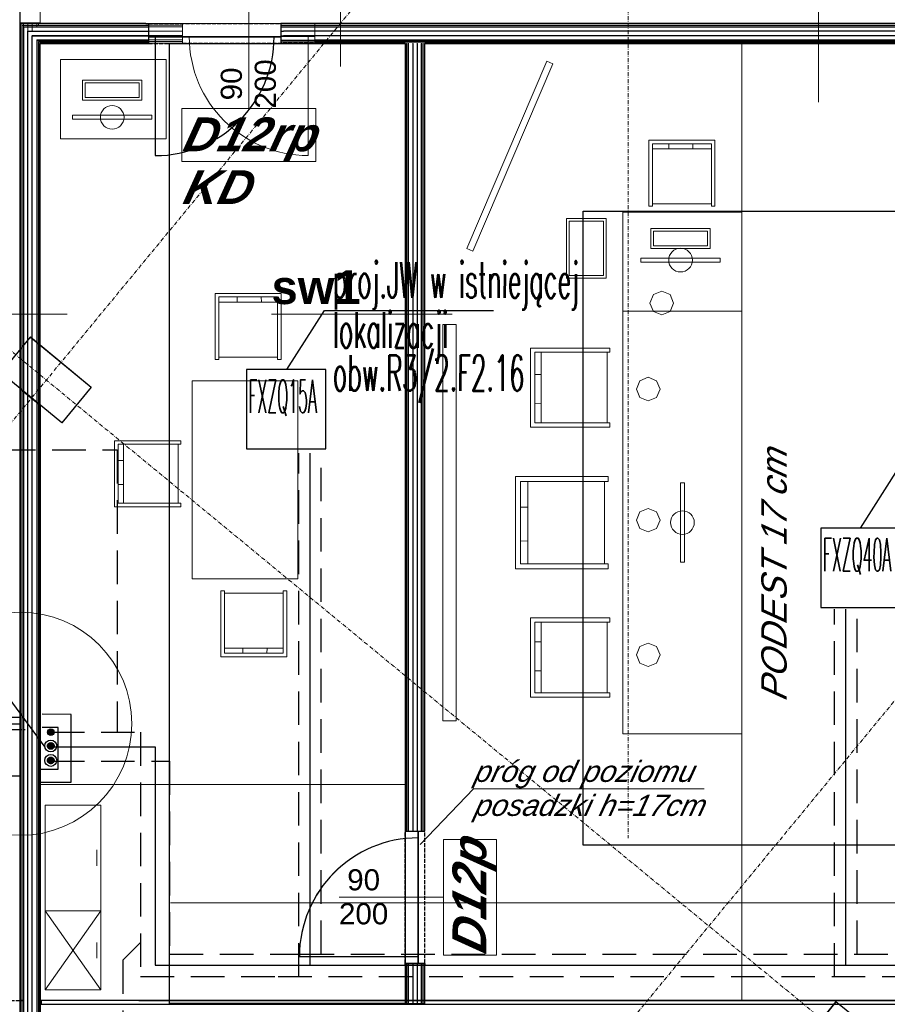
# Model space of a CAD drawing. Header units: millimetres. Extents: x -8642 to 28269, y -6609 to 3701.
# Tile 234 of 256: x 8179 to 8836, y -2243 to -1497. Entities that reach past the tile are written whole.
import ezdxf
from ezdxf.enums import TextEntityAlignment as Align

# ---------------------------------------------------------------- set-up
doc = ezdxf.new("R2010")
doc.units = ezdxf.units.MM
doc.header["$LTSCALE"] = 1000
doc.header["$MEASUREMENT"] = 0
for name, pattern in [('DASHED', [19.05, 12.7, -6.35]), ('rzut 1 pietra$0$ArchiTECH.PC 1. Line Type', [0.004, 0.003, -0.001]), ('rzut 1 pietra$0$ArchiTECH.PC 5. Line Type', [0.0053, 0.003, -0.001, 0.0003, -0.001]), ('rzut 1 pietra$0$ArchiTECH.PC Solid Line Type', [0]), ('SUFIT_1 PIETRO$0$ArchiTECH.PC 1. Line Type', [0.004, 0.003, -0.001]), ('SUFIT_1 PIETRO$0$ArchiTECH.PC Solid Line Type', [0])]:
    doc.linetypes.add(name, pattern=pattern)
doc.layers.get('0').update_dxf_attribs({"lineweight": 25})
for name, color, linetype, lineweight in [('_Etap_2_klimatyzator_w starej_lokalizacji', 1, 'Continuous', 30), ('_Etap_2_opis', 7, 'Continuous', 30), ('_Numer_jednostki', 11, 'Continuous', 30), ('IS_ARCH', 254, 'Continuous', 18), ('IS_FREON_GAZ', 254, 'DASHED', 30)]:
    doc.layers.add(name, color=color, linetype=linetype, lineweight=lineweight)
for name, color, linetype in [('IS_HC_IZOLACJA', 254, 'Continuous'), ('IS_UWAGI', 254, 'Continuous'), ('IS_WK_KAN_SKROPLINY', 254, 'DASHED'), ('SUFIT_1 PIETRO$0$ELEM KONSTRUKCJI - inwent', 254, 'Continuous'), ('SUFIT_1 PIETRO$0$Kalka 1', 254, 'Continuous'), ('SUFIT_1 PIETRO$0$sciany projektowane', 254, 'Continuous'), ('SUFIT_1 PIETRO$0$TYP SUFITÓW_NOWYCH', 254, 'Continuous')]:
    doc.layers.add(name, color=color, linetype=linetype)
doc.styles.add('romans1', font='simplex.shx', dxfattribs={"width": 0.8})
doc.styles.add('rzut 1 pietra$0$ArchiTECHStyle1', font='arial.ttf', dxfattribs={"height": 0.16})
doc.styles.add('rzut 1 pietra$0$ArchiTECHStyle2', font='ariali.ttf', dxfattribs={"oblique": 15, "height": 0.16})
doc.styles.add('rzut 1 pietra$0$ArchiTECHStyle3', font='arialbd.ttf', dxfattribs={"height": 0.192})
doc.styles.add('rzut 1 pietra$0$ArchiTECHStyle4', font='arialbi.ttf', dxfattribs={"oblique": 15, "height": 0.256})

# ---------------------------------------------------------------- blocks, each defined once
blk = doc.blocks.new('jw_FXZQ40A')
blk.add_lwpolyline([(0, 0), (60, 0), (60, 60), (0, 60)], close=True)
at = {"color": 7, "style": 'romans1', "width": 0.35}
blk.add_text('FXZQ40A', height=25, rotation=359.91893, dxfattribs=at).set_placement((1.49, 27.37))
blk = doc.blocks.new('jw_FXZQ15A')
blk.add_lwpolyline([(0, 0), (60, 0), (60, 60), (0, 60)], close=True)
at = {"color": 7, "style": 'romans1', "width": 0.35}
blk.add_text('FXZQ15A', height=25, rotation=359.91893, dxfattribs=at).set_placement((1.49, 27.37))

msp = doc.modelspace()

# ---------------------------------------------------------------- hatches: boundary and pattern name
at = {"layer": 'IS_FREON_GAZ', "ltscale": 5}
msp.add_hatch(color=256, dxfattribs=at).paths.add_polyline_path([(8205.4, -2047.46, 1), (8200.4, -2047.46, 1)])
at = {"layer": 'IS_FREON_GAZ', "ltscale": 0.02}
msp.add_hatch(color=256, dxfattribs=at).paths.add_polyline_path([(8205.39, -2058.41, 1), (8200.39, -2058.41, 1)])
at = {"layer": 'IS_WK_KAN_SKROPLINY', "linetype": 'ByBlock', "lineweight": 30, "ltscale": 3}
msp.add_hatch(color=256, dxfattribs=at).paths.add_polyline_path([(8205.4, -2037, 1), (8200.4, -2037, 1)])

# ---------------------------------------------------------------- linework, layer by layer
at = {"layer": '_Etap_2_opis'}
for p, q in [((8381.69, -1762.5), (8410.12, -1717.69)), ((8410.12, -1717.69), (8538.01, -1717.69)), ((8816.02, -1882.5), (8844.46, -1837.69))]:
    msp.add_line(p, q, dxfattribs=at)
at = {"layer": '_Numer_jednostki'}
msp.add_lwpolyline([(7998.17, -1922.59), (8105.72, -1922.59), (8198.49, -2048.38)], dxfattribs=at)
at = {"layer": 'IS_ARCH', "linetype": 'rzut 1 pietra$0$ArchiTECH.PC 5. Line Type'}
for p, q in [((10526.69, 1052.74), (5662.01, -4848.77)), ((8640, 773.48), (8640, -2117.32)), ((11029.06, 640.28), (6163.57, -5262.21)), ((7732.73, -1385.55), (9925.19, -3192.82))]:
    msp.add_line(p, q, dxfattribs=at)
at = {"layer": 'IS_ARCH', "linetype": 'rzut 1 pietra$0$ArchiTECH.PC Solid Line Type'}
for p, q in [((8194.75, -1500), (8194.75, -1290)), ((8194.75, -1500), (8194.75, -1290)), ((8422.34, -1532.89), (8422.34, -1396.14)), ((8784.02, -1559.83), (8784.02, -1423.08)), ((8352.74, -1488.47), (8352.74, -1564.8)), ((8179.75, -1500), (8179.75, -1507.85)), ((8181, -1500), (8179.75, -1500)), ((8181, -1500), (8181, -1507.85)), ((8182.25, -1500), (8181, -1500)), ((8182.25, -1500), (8182.25, -1507.85)), ((8189.75, -1500), (8182.25, -1500)), ((8185.58, -1507.85), (8185.58, -1500)), ((8188.91, -1506.19), (8188.91, -1500)), ((8192.25, -1500), (8189.75, -1500)), ((8192.25, -1500), (8192.25, -1502.85)), ((8193.5, -1500), (8192.25, -1500)), ((8192.25, -1502.85), (8300.74, -1502.85)), ((8193.5, -1500), (8193.5, -1501.6)), ((8194.75, -1500), (8193.5, -1500)), ((8193.5, -1501.6), (8300.74, -1501.6)), ((8194.75, -1500.35), (8194.75, -1500)), ((8300.74, -1500.35), (8194.75, -1500.35)), ((8300.74, -1500.35), (8302.74, -1500.35)), ((8300.74, -1501.6), (8302.74, -1501.6)), ((8300.74, -1502.85), (8302.74, -1502.85)), ((8302.74, -1500.35), (8302.74, -1501.6)), ((8302.74, -1501.6), (8302.74, -1502.85)), ((8302.74, -1502.85), (8302.74, -1510.35)), ((8404.74, -1500.35), (8402.74, -1500.35)), ((8402.74, -1500.35), (8402.74, -1501.6)), ((8402.74, -1501.6), (8404.74, -1501.6)), ((8402.74, -1501.6), (8402.74, -1502.85)), ((8402.74, -1502.85), (8404.74, -1502.85)), ((8402.74, -1502.85), (8402.74, -1510.35)), ((9259.07, -1500.35), (8404.74, -1500.35)), ((8404.74, -1501.6), (9259.07, -1501.6)), ((8404.74, -1502.85), (9259.07, -1502.85)), ((8179.75, -1507.85), (8179.75, -2270)), ((8181, -1507.85), (8181, -2270)), ((8182.25, -1507.85), (8182.25, -2270)), ((8185.58, -2270), (8185.58, -1507.85)), ((8188.91, -1506.19), (8300.74, -1506.19)), ((8188.91, -2270), (8188.91, -1509.52)), ((8188.91, -1509.52), (8300.74, -1509.52)), ((8192.25, -1512.85), (8192.25, -2270)), ((8192.25, -1512.85), (8300.74, -1512.85)), ((8300.74, -1506.19), (8302.74, -1506.19)), ((8300.74, -1509.52), (8302.74, -1509.52)), ((8300.74, -1512.85), (8302.74, -1512.85)), ((8302.74, -1510.35), (8302.74, -1512.85)), ((8302.74, -1510.35), (8402.74, -1510.35)), ((8402.74, -1510.35), (8302.74, -1510.35)), ((8402.74, -1510.35), (8302.74, -1510.35)), ((8302.74, -1512.85), (8302.74, -1514.1)), ((8397.74, -1510.35), (8397.74, -1600.35)), ((8402.74, -1506.19), (8404.74, -1506.19)), ((8402.74, -1509.52), (8404.74, -1509.52)), ((8402.74, -1510.35), (8402.74, -1512.85)), ((8402.74, -1512.85), (8404.74, -1512.85)), ((8402.74, -1512.85), (8402.74, -1514.1)), ((9259.07, -1506.19), (8404.74, -1506.19)), ((9259.07, -1509.52), (8404.74, -1509.52)), ((8404.74, -1512.85), (9259.07, -1512.85)), ((8193.5, -1514.1), (8193.5, -2270)), ((8193.5, -1514.1), (8300.74, -1514.1)), ((8194.75, -2270), (8194.75, -1515.35)), ((8194.75, -1515.35), (8300.74, -1515.35)), ((8300.74, -1514.1), (8302.74, -1514.1)), ((8302.74, -1515.35), (8300.74, -1515.35)), ((8300.74, -1515.35), (8302.74, -1515.35)), ((8302.74, -1514.1), (8302.74, -1515.35)), ((8402.74, -1514.1), (8404.74, -1514.1)), ((8402.74, -1514.1), (8402.74, -1515.35)), ((8402.74, -1515.35), (8404.74, -1515.35)), ((8402.74, -1515.35), (8404.74, -1515.35)), ((8404.74, -1514.1), (9259.07, -1514.1)), ((8404.74, -1515.35), (8471.11, -1515.35)), ((8471.11, -1515.35), (8471.11, -2109.97)), ((8472.36, -2109.97), (8472.36, -1515.35)), ((8473.61, -2109.97), (8473.61, -1515.35)), ((8476.95, -1515.35), (8476.95, -2109.97)), ((8480.28, -1515.35), (8480.28, -2109.97)), ((8483.61, -2109.97), (8483.61, -1515.35)), ((8484.86, -2109.97), (8484.86, -1515.35)), ((8486.11, -2109.97), (8486.11, -1515.35)), ((8486.11, -1515.35), (9259.07, -1515.35)), ((8726.11, -1515.35), (8726.11, -2240)), ((8210.33, -1587.68), (8210.33, -1527.68)), ((8210.33, -1527.68), (8290.33, -1527.68)), ((8290.33, -1527.68), (8290.33, -1587.68)), ((8578.39, -1528.84), (8517.93, -1670.77)), ((8578.39, -1528.84), (8517.93, -1670.77)), ((8522.53, -1672.73), (8582.99, -1530.8)), ((8522.53, -1672.73), (8582.99, -1530.8)), ((8582.99, -1530.8), (8578.39, -1528.84)), ((8582.99, -1530.8), (8578.39, -1528.84)), ((8271.87, -1543.33), (8226.87, -1543.33)), ((8226.87, -1543.33), (8226.87, -1558.33)), ((8271.87, -1558.33), (8271.87, -1543.33)), ((8228.87, -1556.33), (8228.87, -1545.33)), ((8228.87, -1545.33), (8269.87, -1545.33)), ((8269.87, -1545.33), (8269.87, -1556.33)), ((8269.87, -1556.33), (8228.87, -1556.33)), ((8226.87, -1558.33), (8271.87, -1558.33)), ((8301.99, -1604.8), (8301.99, -1564.8)), ((8301.99, -1564.8), (8403.5, -1564.8)), ((8403.5, -1564.8), (8403.5, -1604.8)), ((8279.37, -1569.92), (8219.37, -1569.92)), ((8219.37, -1569.92), (8219.37, -1572.92)), ((8219.37, -1572.92), (8279.37, -1572.92)), ((8279.37, -1572.92), (8279.37, -1569.92)), ((8290.33, -1587.68), (8210.33, -1587.68)), ((8655.74, -1638.71), (8655.74, -1588.71)), ((8655.74, -1588.71), (8705.74, -1588.71)), ((8658.37, -1595.34), (8703.01, -1595.34)), ((8703.01, -1591.44), (8658.46, -1591.44)), ((8658.46, -1591.44), (8658.46, -1638.71)), ((8670.83, -1591.44), (8670.74, -1595.34)), ((8689.01, -1595.34), (8689.01, -1591.44)), ((8703.01, -1638.71), (8703.01, -1591.44)), ((8705.74, -1588.71), (8705.74, -1638.71)), ((8403.5, -1604.8), (8301.99, -1604.8)), ((8658.46, -1638.71), (8655.74, -1638.71)), ((8658.46, -1636.89), (8703.01, -1636.89)), ((8705.74, -1638.71), (8703.01, -1638.71)), ((8726.11, -1643.32), (8636.11, -1643.32)), ((8636.11, -1643.32), (8636.11, -1718.32)), ((8726.11, -1718.32), (8726.11, -1643.32)), ((8593.38, -1693.12), (8593.38, -1648.12)), ((8593.38, -1648.12), (8623.38, -1648.12)), ((8621.38, -1650.12), (8595.38, -1650.12)), ((8595.38, -1650.12), (8595.38, -1691.12)), ((8621.38, -1691.12), (8621.38, -1650.12)), ((8623.38, -1648.12), (8623.38, -1693.12)), ((8657.2, -1670.73), (8657.2, -1655.73)), ((8657.2, -1655.73), (8702.2, -1655.73)), ((8700.2, -1657.73), (8659.2, -1657.73)), ((8659.2, -1657.73), (8659.2, -1668.73)), ((8700.2, -1668.73), (8700.2, -1657.73)), ((8702.2, -1655.73), (8702.2, -1670.73)), ((8659.2, -1668.73), (8700.2, -1668.73)), ((8517.93, -1670.77), (8522.53, -1672.73)), ((8517.93, -1670.77), (8522.53, -1672.73)), ((8702.2, -1670.73), (8657.2, -1670.73)), ((8649.7, -1681.06), (8649.7, -1678.06)), ((8649.7, -1678.06), (8709.7, -1678.06)), ((8709.7, -1681.06), (8649.7, -1681.06)), ((8709.7, -1678.06), (8709.7, -1681.06)), ((8595.38, -1691.12), (8621.38, -1691.12)), ((8623.38, -1693.12), (8593.38, -1693.12)), ((8377.36, -1704.76), (8327.36, -1704.76)), ((8327.36, -1704.76), (8327.36, -1754.76)), ((8377.36, -1754.76), (8377.36, -1704.76)), ((8659.19, -1705.7), (8656.56, -1712.03)), ((8665.52, -1703.07), (8659.19, -1705.7)), ((8671.85, -1705.7), (8665.52, -1703.07)), ((8674.48, -1712.03), (8671.85, -1705.7)), ((8330.09, -1754.76), (8330.09, -1707.48)), ((8330.09, -1707.48), (8374.63, -1707.48)), ((8374.72, -1711.39), (8330.09, -1711.39)), ((8344.09, -1711.39), (8344.09, -1707.48)), ((8362.27, -1707.48), (8362.36, -1711.39)), ((8374.63, -1707.48), (8374.63, -1754.76)), ((8656.56, -1712.03), (8659.19, -1718.36)), ((8671.85, -1718.36), (8674.48, -1712.03)), ((8674.48, -1712.03), (8674.48, -1712.03)), ((8215.38, -1720.51), (8078.63, -1720.51)), ((8506.75, -1720.51), (8370, -1720.51)), ((8636.11, -1718.32), (8726.11, -1718.32)), ((8726.11, -1718.32), (8636.11, -1718.32)), ((8636.11, -1718.32), (8636.11, -2038.32)), ((8659.19, -1718.36), (8665.52, -1720.99)), ((8665.52, -1720.99), (8671.85, -1718.36)), ((8726.11, -2038.32), (8726.11, -1718.32)), ((8509.8, -1728.32), (8499.8, -1728.32)), ((8499.8, -1728.32), (8499.8, -2028.32)), ((8509.8, -1728.32), (8499.8, -1728.32)), ((8499.8, -1728.32), (8499.8, -2028.32)), ((8509.8, -2028.32), (8509.8, -1728.32)), ((8509.8, -2028.32), (8509.8, -1728.32)), ((8165.22, -1764.71), (8187.48, -1737.7)), ((8187.48, -1737.7), (8233.55, -1775.68)), ((8566.21, -1806.11), (8566.21, -1746.11)), ((8566.21, -1746.11), (8626.21, -1746.11)), ((8626.21, -1749.38), (8569.48, -1749.38)), ((8569.48, -1749.38), (8569.48, -1802.84)), ((8574.17, -1802.95), (8574.17, -1749.38)), ((8624.03, -1802.84), (8624.03, -1749.38)), ((8626.21, -1746.11), (8626.21, -1749.38)), ((8327.36, -1754.76), (8330.09, -1754.76)), ((8374.63, -1752.94), (8330.09, -1752.94)), ((8374.63, -1754.76), (8377.36, -1754.76)), ((8211.29, -1802.69), (8165.22, -1764.71)), ((8574.17, -1766.18), (8569.48, -1766.18)), ((8309.92, -1920.9), (8309.92, -1770.9)), ((8309.92, -1770.9), (8389.92, -1770.9)), ((8389.92, -1770.9), (8389.92, -1920.9)), ((8648.9, -1770.88), (8646.27, -1777.21)), ((8655.23, -1768.25), (8648.9, -1770.88)), ((8661.56, -1770.88), (8655.23, -1768.25)), ((8664.19, -1777.21), (8661.56, -1770.88)), ((8179.75, -1776.97), (8179.75, -2270)), ((8179.75, -1776.97), (8179.75, -2035)), ((8233.55, -1775.68), (8211.29, -1802.69)), ((8646.27, -1777.21), (8648.9, -1783.54)), ((8661.56, -1783.54), (8664.19, -1777.21)), ((8664.19, -1777.21), (8664.19, -1777.21)), ((8194.75, -1789.27), (8194.75, -2270)), ((8569.48, -1788), (8574.17, -1788.11)), ((8648.9, -1783.54), (8655.23, -1786.17)), ((8655.23, -1786.17), (8661.56, -1783.54)), ((8569.48, -1802.84), (8626.21, -1802.84)), ((8626.21, -1802.84), (8626.21, -1806.11)), ((8626.21, -1806.11), (8566.21, -1806.11)), ((8301.25, -1816.32), (8251.25, -1816.32)), ((8251.25, -1816.32), (8251.25, -1866.32)), ((8253.98, -1863.59), (8253.98, -1819.05)), ((8253.98, -1819.05), (8301.25, -1819.05)), ((8257.89, -1818.96), (8257.89, -1863.59)), ((8299.43, -1819.05), (8299.43, -1863.59)), ((8301.25, -1819.05), (8301.25, -1816.32)), ((8253.98, -1831.41), (8257.89, -1831.32)), ((8554.79, -1913.32), (8554.79, -1843.32)), ((8554.79, -1843.32), (8624.79, -1843.32)), ((8624.79, -1847.13), (8558.6, -1847.13)), ((8558.6, -1847.13), (8558.6, -1909.5)), ((8564.08, -1909.62), (8564.08, -1847.13)), ((8622.24, -1909.5), (8622.24, -1847.13)), ((8624.79, -1843.32), (8624.79, -1847.13)), ((8682.61, -1848.32), (8679.61, -1848.32)), ((8679.61, -1848.32), (8679.61, -1908.32)), ((8682.61, -1908.32), (8682.61, -1848.32)), ((8257.89, -1849.59), (8253.98, -1849.59)), ((8301.25, -1863.59), (8253.98, -1863.59)), ((8301.25, -1866.32), (8301.25, -1863.59)), ((8251.25, -1866.32), (8301.25, -1866.32)), ((8564.08, -1866.73), (8558.6, -1866.73)), ((8648.9, -1870.14), (8646.27, -1876.48)), ((8655.23, -1867.52), (8648.9, -1870.14)), ((8661.56, -1870.14), (8655.23, -1867.52)), ((8664.19, -1876.48), (8661.56, -1870.14)), ((8646.27, -1876.48), (8648.9, -1882.81)), ((8661.56, -1882.81), (8664.19, -1876.48)), ((8664.19, -1876.48), (8664.19, -1876.48)), ((8648.9, -1882.81), (8655.23, -1885.43)), ((8655.23, -1885.43), (8661.56, -1882.81)), ((8558.6, -1892.19), (8564.08, -1892.32)), ((8679.61, -1908.32), (8682.61, -1908.32)), ((8624.79, -1913.32), (8554.79, -1913.32)), ((8558.6, -1909.5), (8624.79, -1909.5)), ((8624.79, -1909.5), (8624.79, -1913.32)), ((8389.92, -1920.9), (8309.92, -1920.9)), ((8331.68, -1979.97), (8331.68, -1929.97)), ((8331.68, -1929.97), (8334.41, -1929.97)), ((8334.41, -1929.97), (8334.41, -1977.25)), ((8378.95, -1977.25), (8378.95, -1929.97)), ((8378.95, -1929.97), (8381.68, -1929.97)), ((8381.68, -1929.97), (8381.68, -1979.97)), ((8378.95, -1931.79), (8334.41, -1931.79)), ((8626.21, -1950.52), (8566.21, -1950.52)), ((8566.21, -1950.52), (8566.21, -2010.52)), ((8626.21, -1953.79), (8626.21, -1950.52)), ((8569.48, -2007.25), (8569.48, -1953.79)), ((8569.48, -1953.79), (8626.21, -1953.79)), ((8574.17, -1953.68), (8574.17, -2007.25)), ((8624.03, -1953.79), (8624.03, -2007.25)), ((8379.04, -1973.34), (8334.41, -1973.34)), ((8348.41, -1973.34), (8348.41, -1977.25)), ((8366.59, -1977.25), (8366.68, -1973.34)), ((8569.48, -1968.63), (8574.17, -1968.52)), ((8648.9, -1972.12), (8646.27, -1978.45)), ((8655.23, -1969.5), (8648.9, -1972.12)), ((8661.56, -1972.12), (8655.23, -1969.5)), ((8664.19, -1978.45), (8661.56, -1972.12)), ((8381.68, -1979.97), (8331.68, -1979.97)), ((8334.41, -1977.25), (8378.95, -1977.25)), ((8646.27, -1978.45), (8648.9, -1984.79)), ((8661.56, -1984.79), (8664.19, -1978.45)), ((8664.19, -1978.45), (8664.19, -1978.45)), ((8574.17, -1990.45), (8569.48, -1990.45)), ((8648.9, -1984.79), (8655.23, -1987.41)), ((8655.23, -1987.41), (8661.56, -1984.79)), ((8566.21, -2010.52), (8626.21, -2010.52)), ((8626.21, -2007.25), (8569.48, -2007.25)), ((8626.21, -2010.52), (8626.21, -2007.25)), ((7608.63, -2025.5), (8179.75, -2025.62)), ((8179.75, -2025.62), (8179.75, -2030.62)), ((7613.63, -2030.5), (8179.75, -2030.62)), ((7618.13, -2035), (8179.75, -2035)), ((8499.8, -2028.32), (8509.8, -2028.32)), ((8499.8, -2028.32), (8509.8, -2028.32)), ((8636.11, -2038.32), (8726.11, -2038.32)), ((8471.11, -2076.62), (8194.75, -2076.62)), ((8522.87, -2079.85), (8482.51, -2122.06)), ((8522.87, -2079.85), (8697.62, -2079.85)), ((8198.72, -2092.19), (8198.72, -2172.19)), ((8240.72, -2092.19), (8198.72, -2092.19)), ((8198.72, -2092.19), (8198.72, -2092.19)), ((8240.72, -2172.19), (8240.72, -2092.19)), ((8471.11, -2109.97), (8471.11, -2111.97)), ((8472.36, -2111.97), (8472.36, -2109.97)), ((8473.61, -2111.97), (8473.61, -2109.97)), ((8476.95, -2109.97), (8476.95, -2111.97)), ((8480.28, -2109.97), (8480.28, -2111.97)), ((8483.61, -2111.97), (8483.61, -2109.97)), ((8484.86, -2111.97), (8484.86, -2109.97)), ((8486.11, -2111.97), (8486.11, -2109.97)), ((8486.11, -2111.97), (8486.11, -2109.97)), ((8471.11, -2111.97), (8472.36, -2111.97)), ((8472.36, -2111.97), (8473.61, -2111.97)), ((8473.61, -2111.97), (8481.11, -2111.97)), ((8481.11, -2111.97), (8483.61, -2111.97)), ((8481.11, -2211.97), (8481.11, -2111.97)), ((8481.11, -2111.97), (8481.11, -2211.97)), ((8481.11, -2211.97), (8481.11, -2111.97)), ((8483.61, -2111.97), (8484.86, -2111.97)), ((8484.86, -2111.97), (8486.11, -2111.97)), ((8500.3, -2205.76), (8500.3, -2118.18)), ((8500.3, -2118.18), (8540.3, -2118.18)), ((8540.3, -2118.18), (8540.3, -2205.76)), ((8237.72, -2126.19), (8237.72, -2138.19)), ((8500.3, -2161.97), (8421.11, -2161.97)), ((9592.92, -2166.19), (8293.62, -2166.19)), ((8198.72, -2172.19), (8240.72, -2172.19)), ((8198.72, -2232.19), (8198.72, -2172.19)), ((8198.72, -2172.19), (8240.72, -2172.19)), ((8198.72, -2232.19), (8240.72, -2172.19)), ((8198.72, -2172.19), (8240.72, -2232.19)), ((8240.72, -2172.19), (8240.72, -2232.19)), ((8237.72, -2208.19), (8237.72, -2196.19)), ((8540.3, -2205.76), (8500.3, -2205.76)), ((8481.11, -2206.97), (8391.11, -2206.97)), ((8471.11, -2213.97), (8471.11, -2211.97)), ((8471.11, -2211.97), (8472.36, -2211.97)), ((8471.11, -2213.97), (8471.11, -2242.42)), ((8472.36, -2213.97), (8472.36, -2211.97)), ((8472.36, -2211.97), (8473.61, -2211.97)), ((8472.36, -2242.42), (8472.36, -2213.97)), ((8473.61, -2213.97), (8473.61, -2211.97)), ((8473.61, -2211.97), (8481.11, -2211.97)), ((8473.61, -2242.42), (8473.61, -2213.97)), ((8476.95, -2211.97), (8476.95, -2213.97)), ((8476.95, -2213.97), (8476.95, -2242.42)), ((8480.28, -2211.97), (8480.28, -2213.97)), ((8480.28, -2213.97), (8480.28, -2242.42)), ((8481.11, -2211.97), (8483.61, -2211.97)), ((8483.61, -2213.97), (8483.61, -2211.97)), ((8483.61, -2211.97), (8484.86, -2211.97)), ((8483.61, -2242.42), (8483.61, -2213.97)), ((8484.86, -2213.97), (8484.86, -2211.97)), ((8484.86, -2211.97), (8486.11, -2211.97)), ((8484.86, -2242.42), (8484.86, -2213.97)), ((8486.11, -2211.97), (8486.11, -2213.97)), ((8486.11, -2213.97), (8486.11, -2211.97)), ((8486.11, -2242.42), (8486.11, -2213.97)), ((8240.72, -2232.19), (8198.72, -2232.19)), ((8198.72, -2232.19), (8198.72, -2232.19)), ((8179.36, -2240), (8182.36, -2240)), ((8179.36, -2240), (8179.36, -2310)), ((8182.36, -2240), (8182.36, -2307)), ((8195.62, -2240), (8195.62, -2243)), ((9408.81, -2240), (8195.62, -2240)), ((8195.62, -2243), (9408.81, -2243)), ((8269.65, -2240), (9407.7, -2240)), ((8272.65, -2243), (9407.7, -2243)), ((8471.11, -2242.42), (8486.11, -2242.42)), ((8797.27, -2241.04), (8775.59, -2267.85)), ((8844.15, -2278.95), (8797.27, -2241.04))]:
    msp.add_line(p, q, dxfattribs=at)
at = {"layer": 'IS_ARCH', "linetype": 'rzut 1 pietra$0$ArchiTECH.PC 1. Line Type'}
for p, q in [((8302.74, -1500.35), (8402.74, -1500.35)), ((8302.74, -1515.35), (8402.74, -1515.35)), ((7618.13, -2035), (8183.44, -2035)), ((8471.11, -2211.97), (8471.11, -2111.97)), ((8486.11, -2211.97), (8486.11, -2111.97)), ((9406.58, -2240), (8194.75, -2240)), ((8195.62, -2243), (8292.85, -2243))]:
    msp.add_line(p, q, dxfattribs=at)
at = {"layer": 'IS_ARCH', "linetype": 'rzut 1 pietra$0$ArchiTECH.PC Solid Line Type'}
for centre, radius in [((8249.37, -1571.42), 8.96), ((8679.7, -1679.56), 8.96), ((8681.11, -1878.32), 8.96), ((8179.75, -2030.62), 84.47)]:
    msp.add_circle(centre, radius, dxfattribs=at)
for centre, start, end in [((8397.74, -1510.35), 180, 270), ((8481.11, -2206.97), 90, 180)]:
    msp.add_arc(centre, 90, start, end, dxfattribs=at)
at = {"layer": 'IS_FREON_GAZ', "linetype": 'Continuous', "ltscale": 0.002}
for p, q in [((8399.18, -2213.57), (8399.18, -1825.76)), ((8804.82, -2213.57), (8804.82, -1943.99)), ((8383.56, -2213.57), (9216.61, -2213.57))]:
    msp.add_line(p, q, dxfattribs=at)
at = {"layer": 'IS_FREON_GAZ', "ltscale": 0.002}
for p, q in [((8407.68, -2205.07), (8407.68, -1825.76)), ((8813.32, -2205.07), (8813.32, -1943.99)), ((8392.06, -2205.07), (9225.11, -2205.07))]:
    msp.add_line(p, q, dxfattribs=at)
at = {"layer": 'IS_FREON_GAZ', "linetype": 'Continuous', "ltscale": 0.002}
msp.add_lwpolyline([(8202.9, -2048), (8281.9, -2048), (8281.9, -2213.57), (8383.56, -2213.57)], dxfattribs=at)
at = {"layer": 'IS_FREON_GAZ', "ltscale": 0.002}
msp.add_lwpolyline([(8202.9, -2059), (8292.9, -2059), (8292.9, -2205.07), (8392.06, -2205.07)], dxfattribs=at)
at = {"layer": 'IS_FREON_GAZ', "ltscale": 5}
msp.add_circle((8202.9, -2047.46), 2.5, dxfattribs=at)
at = {"layer": 'IS_FREON_GAZ', "ltscale": 0.02}
msp.add_circle((8202.89, -2058.41), 2.5, dxfattribs=at)
at = {"layer": 'IS_HC_IZOLACJA'}
for centre in [(8202.9, -2047.46), (8202.89, -2058.41)]:
    msp.add_circle(centre, 4.5, dxfattribs=at)
at = {"layer": 'IS_UWAGI'}
for points in [[(8194.75, -2074.91), (8218.39, -2074.91), (8218.41, -2023.51), (8196.43, -2023.5)], [(8194.75, -2064.92), (8208.39, -2064.92), (8208.4, -2033.51), (8196.42, -2033.5)]]:
    msp.add_lwpolyline(points, dxfattribs=at)
at = {"layer": 'IS_WK_KAN_SKROPLINY', "lineweight": 30, "ltscale": 0.002}
for p, q in [((8390.68, -2222.07), (8390.68, -1825.76)), ((8796.32, -2222.07), (8796.32, -1943.99)), ((8375.06, -2222.07), (9208.11, -2222.07))]:
    msp.add_line(p, q, dxfattribs=at)
for points in [[(7861.02, -1778.4), (7861.02, -1823.22), (8253.04, -1823.22), (8253.04, -2037)], [(8202.9, -2037), (8270.9, -2037), (8270.9, -2222.07), (8375.06, -2222.07)], [(8257.45, -2209.7), (8270.9, -2196.19)], [(8257.45, -2209.7), (8257.45, -2456.11)]]:
    msp.add_lwpolyline(points, dxfattribs=at)
at = {"layer": 'IS_WK_KAN_SKROPLINY', "linetype": 'ByBlock', "lineweight": 30, "ltscale": 3}
msp.add_circle((8202.9, -2037), 2.5, dxfattribs=at)
at = {"layer": 'SUFIT_1 PIETRO$0$ELEM KONSTRUKCJI - inwent', "linetype": 'SUFIT_1 PIETRO$0$ArchiTECH.PC Solid Line Type'}
for p, q in [((8165.22, -1764.79), (8187.48, -1737.79)), ((8187.48, -1737.79), (8233.55, -1775.76)), ((8211.29, -1802.77), (8165.22, -1764.79)), ((8233.55, -1775.76), (8211.29, -1802.77)), ((8797.27, -2241.12), (8775.59, -2267.93)), ((8844.15, -2279.03), (8797.27, -2241.12))]:
    msp.add_line(p, q, dxfattribs=at)
at = {"layer": 'SUFIT_1 PIETRO$0$Kalka 1', "linetype": 'SUFIT_1 PIETRO$0$ArchiTECH.PC Solid Line Type'}
for p, q in [((8179.75, -1777.06), (8194.75, -1789.35)), ((8179.75, -2270.08), (8179.75, -1777.06)), ((8179.75, -1777.06), (8179.75, -1777.06)), ((8179.75, -1777.06), (8179.75, -2035.08)), ((8179.75, -1777.06), (8179.75, -2270.08)), ((8194.75, -1789.35), (8194.75, -2270.08)), ((8194.75, -1789.35), (8194.75, -2270.08)), ((7608.63, -2025.58), (8179.75, -2025.7)), ((8179.75, -2025.7), (8179.75, -2030.7)), ((7613.63, -2030.58), (8179.75, -2030.7)), ((7618.13, -2035.08), (8179.75, -2035.08)), ((8179.36, -2240.08), (8179.36, -2310.08)), ((8179.36, -2240.08), (8182.36, -2240.08)), ((8182.36, -2240.08), (8182.36, -2307.08)), ((8195.62, -2240.08), (8195.62, -2243.08)), ((9408.81, -2240.08), (8195.62, -2240.08)), ((8195.62, -2243.08), (9408.81, -2243.08)), ((8269.65, -2240.08), (9407.7, -2240.08)), ((8272.65, -2243.08), (9407.7, -2243.08))]:
    msp.add_line(p, q, dxfattribs=at)
at = {"layer": 'SUFIT_1 PIETRO$0$Kalka 1', "linetype": 'SUFIT_1 PIETRO$0$ArchiTECH.PC 1. Line Type'}
for p, q in [((7618.13, -2035.08), (8183.44, -2035.08)), ((8004.5, -2240.08), (8179.36, -2240.08)), ((9406.58, -2240.08), (8194.75, -2240.08))]:
    msp.add_line(p, q, dxfattribs=at)
at = {"layer": 'SUFIT_1 PIETRO$0$sciany projektowane', "linetype": 'SUFIT_1 PIETRO$0$ArchiTECH.PC Solid Line Type'}
for p, q in [((8179.75, -1500.44), (8179.75, -2270.08)), ((8274.96, -1500.44), (8179.75, -1500.44)), ((8181, -1501.69), (8181, -2270.08)), ((8181, -1501.69), (8274.96, -1501.69)), ((8182.25, -1502.94), (8182.25, -2270.08)), ((8182.25, -1502.94), (8274.96, -1502.94)), ((8274.96, -1500.44), (8276.96, -1500.44)), ((8274.96, -1501.69), (8276.96, -1501.69)), ((8274.96, -1502.94), (8276.96, -1502.94)), ((8276.96, -1500.44), (8276.96, -1501.69)), ((8276.96, -1501.69), (8276.96, -1502.94)), ((8276.96, -1502.94), (8276.96, -1510.44)), ((8378.96, -1500.44), (8376.96, -1500.44)), ((8376.96, -1500.44), (8376.96, -1501.69)), ((8376.96, -1501.69), (8378.96, -1501.69)), ((8376.96, -1501.69), (8376.96, -1502.94)), ((8376.96, -1502.94), (8378.96, -1502.94)), ((8376.96, -1502.94), (8376.96, -1510.44)), ((9262.07, -1500.44), (8378.96, -1500.44)), ((8378.96, -1501.69), (9262.07, -1501.69)), ((8378.96, -1502.94), (9262.07, -1502.94)), ((8185.58, -2270.08), (8185.58, -1506.27)), ((8185.58, -1506.27), (8274.96, -1506.27)), ((8188.91, -2270.08), (8188.91, -1509.6)), ((8188.91, -1509.6), (8274.96, -1509.6)), ((8192.25, -1512.94), (8192.25, -2270.08)), ((8192.25, -1512.94), (8274.96, -1512.94)), ((8274.96, -1506.27), (8276.96, -1506.27)), ((8274.96, -1509.6), (8276.96, -1509.6)), ((8274.96, -1512.94), (8276.96, -1512.94)), ((8276.96, -1510.44), (8276.96, -1512.94)), ((8276.96, -1510.44), (8376.96, -1510.44)), ((8376.96, -1510.44), (8276.96, -1510.44)), ((8276.96, -1510.44), (8376.96, -1510.44)), ((8276.96, -1512.94), (8276.96, -1514.19)), ((8281.96, -1510.44), (8281.96, -1600.44)), ((8376.96, -1506.27), (8378.96, -1506.27)), ((8376.96, -1509.6), (8378.96, -1509.6)), ((8376.96, -1510.44), (8376.96, -1512.94)), ((8376.96, -1512.94), (8378.96, -1512.94)), ((8376.96, -1512.94), (8376.96, -1514.19)), ((9262.07, -1506.27), (8378.96, -1506.27)), ((9262.07, -1509.6), (8378.96, -1509.6)), ((8378.96, -1512.94), (9262.07, -1512.94)), ((8193.5, -1514.19), (8193.5, -2270.08)), ((8193.5, -1514.19), (8274.96, -1514.19)), ((8194.75, -2270.08), (8194.75, -1515.44)), ((8194.75, -1515.44), (8274.96, -1515.44)), ((8274.96, -1514.19), (8276.96, -1514.19)), ((8276.96, -1515.44), (8274.96, -1515.44)), ((8274.96, -1515.44), (8276.96, -1515.44)), ((8276.96, -1514.19), (8276.96, -1515.44)), ((8376.96, -1514.19), (8378.96, -1514.19)), ((8376.96, -1514.19), (8376.96, -1515.44)), ((8376.96, -1515.44), (8378.96, -1515.44)), ((8376.96, -1515.44), (8378.96, -1515.44)), ((8378.96, -1514.19), (9262.07, -1514.19)), ((8378.96, -1515.44), (8471.11, -1515.44)), ((8471.11, -1515.44), (8471.11, -2110.06)), ((8472.36, -2110.06), (8472.36, -1515.44)), ((8473.61, -2110.06), (8473.61, -1515.44)), ((8476.95, -1515.44), (8476.95, -2110.06)), ((8480.28, -1515.44), (8480.28, -2110.06)), ((8483.61, -2110.06), (8483.61, -1515.44)), ((8484.86, -2110.06), (8484.86, -1515.44)), ((8486.11, -2110.06), (8486.11, -1515.44)), ((8486.11, -1515.44), (9262.07, -1515.44)), ((8471.11, -2110.06), (8471.11, -2112.06)), ((8471.11, -2112.06), (8472.36, -2112.06)), ((8472.36, -2112.06), (8472.36, -2110.06)), ((8472.36, -2112.06), (8473.61, -2112.06)), ((8473.61, -2112.06), (8473.61, -2110.06)), ((8473.61, -2112.06), (8481.11, -2112.06)), ((8476.95, -2110.06), (8476.95, -2112.06)), ((8480.28, -2110.06), (8480.28, -2112.06)), ((8481.11, -2112.06), (8483.61, -2112.06)), ((8481.11, -2212.06), (8481.11, -2112.06)), ((8481.11, -2112.06), (8481.11, -2212.06)), ((8481.11, -2212.06), (8481.11, -2112.06)), ((8483.61, -2112.06), (8483.61, -2110.06)), ((8483.61, -2112.06), (8484.86, -2112.06)), ((8484.86, -2112.06), (8484.86, -2110.06)), ((8484.86, -2112.06), (8486.11, -2112.06)), ((8486.11, -2112.06), (8486.11, -2110.06)), ((8486.11, -2112.06), (8486.11, -2110.06)), ((8481.11, -2207.06), (8391.11, -2207.06)), ((8471.11, -2214.06), (8471.11, -2212.06)), ((8471.11, -2212.06), (8472.36, -2212.06)), ((8471.11, -2214.06), (8471.11, -2242.5)), ((8472.36, -2214.06), (8472.36, -2212.06)), ((8472.36, -2212.06), (8473.61, -2212.06)), ((8472.36, -2242.5), (8472.36, -2214.06)), ((8473.61, -2214.06), (8473.61, -2212.06)), ((8473.61, -2212.06), (8481.11, -2212.06)), ((8473.61, -2242.5), (8473.61, -2214.06)), ((8476.95, -2212.06), (8476.95, -2214.06)), ((8476.95, -2214.06), (8476.95, -2242.5)), ((8480.28, -2212.06), (8480.28, -2214.06)), ((8480.28, -2214.06), (8480.28, -2242.5)), ((8481.11, -2212.06), (8483.61, -2212.06)), ((8483.61, -2214.06), (8483.61, -2212.06)), ((8483.61, -2212.06), (8484.86, -2212.06)), ((8483.61, -2242.5), (8483.61, -2214.06)), ((8484.86, -2214.06), (8484.86, -2212.06)), ((8484.86, -2212.06), (8486.11, -2212.06)), ((8484.86, -2242.5), (8484.86, -2214.06)), ((8486.11, -2212.06), (8486.11, -2214.06)), ((8486.11, -2214.06), (8486.11, -2212.06)), ((8486.11, -2242.5), (8486.11, -2214.06)), ((8471.11, -2242.5), (8486.11, -2242.5))]:
    msp.add_line(p, q, dxfattribs=at)
at = {"layer": 'SUFIT_1 PIETRO$0$sciany projektowane', "linetype": 'SUFIT_1 PIETRO$0$ArchiTECH.PC 1. Line Type'}
for p, q in [((8276.96, -1500.44), (8376.96, -1500.44)), ((8276.96, -1515.44), (8376.96, -1515.44)), ((8471.11, -2212.06), (8471.11, -2112.06)), ((8486.11, -2212.06), (8486.11, -2112.06))]:
    msp.add_line(p, q, dxfattribs=at)
at = {"layer": 'SUFIT_1 PIETRO$0$sciany projektowane', "linetype": 'SUFIT_1 PIETRO$0$ArchiTECH.PC Solid Line Type'}
for centre, start, end in [((8281.96, -1510.44), 270, 0), ((8481.11, -2207.06), 90, 180)]:
    msp.add_arc(centre, 90, start, end, dxfattribs=at)
at = {"layer": 'SUFIT_1 PIETRO$0$TYP SUFITÓW_NOWYCH', "linetype": 'SUFIT_1 PIETRO$0$ArchiTECH.PC Solid Line Type'}
for p, q in [((8179.77, -2070.13), (8179.77, -1350.13)), ((8292.85, -1515.44), (8471.11, -1515.44)), ((8292.85, -2242.5), (8292.85, -1515.44)), ((8471.11, -1515.44), (8471.11, -2242.5)), ((8606.02, -1642.5), (9446.02, -1642.5)), ((8606.02, -2122.5), (8606.02, -1642.5)), ((7618.16, -2070.13), (8179.77, -2070.13)), ((9446.02, -2122.5), (8606.02, -2122.5)), ((8471.11, -2242.5), (8292.85, -2242.5))]:
    msp.add_line(p, q, dxfattribs=at)

# ---------------------------------------------------------------- block references
at = {"layer": '_Etap_2_klimatyzator_w starej_lokalizacji'}
for name, p in [('jw_FXZQ15A', (8351.11, -1822.5)), ('jw_FXZQ40A', (8786.02, -1942.5))]:
    msp.add_blockref(name, p, dxfattribs=at)

# ---------------------------------------------------------------- texts
at = {"layer": '_Etap_2_opis', "style": 'romans1', "width": 0.5}
for s, p in [('proj.JW w istniejącej', (8416.34, -1708.03)), ('lokalizacji', (8416.34, -1745.85)), ('obw.R3/2.F2.16', (8416.34, -1778.46))]:
    msp.add_text(s, height=27, rotation=359.91893, dxfattribs=at).set_placement(p)
at = {"layer": 'IS_ARCH', "style": 'rzut 1 pietra$0$ArchiTECHStyle1'}
for s, p in [('90', (8352.38, -1558.58)), ('200', (8378.11, -1564.8))]:
    msp.add_text(s, height=16, rotation=90, dxfattribs=at).set_placement(p, align=Align.BOTTOM_LEFT)
at = {"layer": 'IS_ARCH', "oblique": 15}
for s, height, style, p in [('D12rp', 25.6, 'rzut 1 pietra$0$ArchiTECHStyle4', (8301.99, -1604.8)), ('KD', 25.6, 'rzut 1 pietra$0$ArchiTECHStyle4', (8301.99, -1644.8)), ('próg od poziomu', 16, 'rzut 1 pietra$0$ArchiTECHStyle2', (8522.87, -2079.48)), ('posadzki h=17cm', 16, 'rzut 1 pietra$0$ArchiTECHStyle2', (8522.87, -2105.22))]:
    msp.add_text(s, height=height, dxfattribs=dict(at, style=style)).set_placement(p, align=Align.BOTTOM_LEFT)
at = {"layer": 'IS_ARCH'}
for s, height, style, p in [('sw1', 25.6, 'rzut 1 pietra$0$ArchiTECHStyle3', (8370, -1720.51)), ('90', 16, 'rzut 1 pietra$0$ArchiTECHStyle1', (8427.33, -2161.61)), ('200', 16, 'rzut 1 pietra$0$ArchiTECHStyle1', (8421.11, -2187.34))]:
    msp.add_text(s, height=height, dxfattribs=dict(at, style=style)).set_placement(p, align=Align.BOTTOM_LEFT)
at = {"layer": 'IS_ARCH', "oblique": 15}
for s, height, style, p in [('PODEST 17 cm', 19.2, 'rzut 1 pietra$0$ArchiTECHStyle2', (8765.81, -2013.35)), ('D12p', 25.6, 'rzut 1 pietra$0$ArchiTECHStyle4', (8540.3, -2205.76))]:
    msp.add_text(s, height=height, rotation=90, dxfattribs=dict(at, style=style)).set_placement(p, align=Align.BOTTOM_LEFT)

doc.saveas('drawing.dxf')
